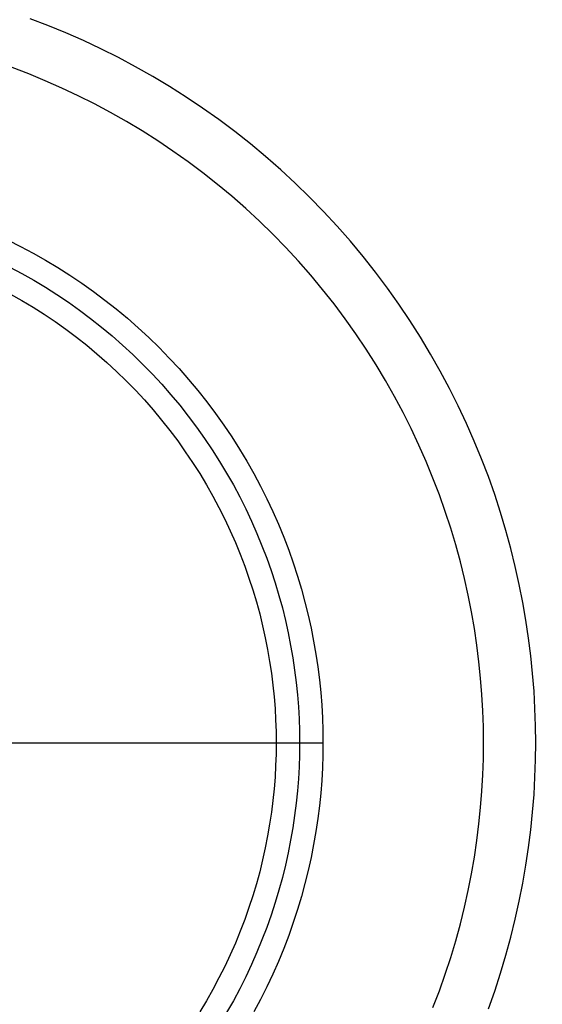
# Model space of a CAD drawing. Header units: millimetres. Extents: x -1787 to -1231, y 671 to 1227.
# Tile 6 of 8: x -1455 to -1344, y 893 to 1102. Entities that reach past the tile are written whole.
import ezdxf

# ---------------------------------------------------------------- set-up
doc = ezdxf.new("R2010")
doc.units = ezdxf.units.MM
doc.layers.add('EXTRUSIÓN', color=7, linetype='Continuous')

msp = doc.modelspace()

# ---------------------------------------------------------------- linework, layer by layer
at = {"layer": 'EXTRUSIÓN'}
for points in [[(-1355.16, 892.29), (-1353.82, 896.1), (-1352.57, 899.91), (-1351.43, 903.73), (-1350.38, 907.56), (-1349.44, 911.38), (-1348.59, 915.2), (-1347.84, 919.01), (-1347.18, 922.81), (-1346.62, 926.59), (-1346.15, 930.36), (-1345.76, 934.11), (-1345.47, 937.83), (-1345.26, 941.53), (-1345.14, 945.2), (-1345.1, 948.84), (-1345.14, 952.47), (-1345.26, 956.14), (-1345.47, 959.84), (-1345.76, 963.56), (-1346.15, 967.31), (-1346.62, 971.08), (-1347.18, 974.86), (-1347.84, 978.66), (-1348.59, 982.47), (-1349.44, 986.29), (-1350.38, 990.11), (-1351.43, 993.94), (-1352.57, 997.76), (-1353.82, 1001.57), (-1355.16, 1005.38), (-1356.61, 1009.17), (-1358.16, 1012.94), (-1359.81, 1016.69), (-1361.56, 1020.42), (-1363.41, 1024.12), (-1365.37, 1027.78), (-1367.42, 1031.41), (-1369.57, 1034.99), (-1371.82, 1038.53), (-1374.16, 1042.02), (-1376.6, 1045.45), (-1379.14, 1048.83), (-1381.76, 1052.15), (-1384.47, 1055.4), (-1387.27, 1058.58), (-1390.15, 1061.7), (-1393.11, 1064.74), (-1396.15, 1067.7), (-1399.26, 1070.58), (-1402.45, 1073.38), (-1405.7, 1076.09), (-1409.02, 1078.71), (-1412.39, 1081.24), (-1415.83, 1083.68), (-1419.32, 1086.03), (-1422.86, 1088.28), (-1426.44, 1090.43), (-1430.07, 1092.48), (-1433.73, 1094.43), (-1437.42, 1096.29), (-1441.15, 1098.04), (-1444.9, 1099.69), (-1448.68, 1101.24), (-1452.47, 1102.68)], [(-1366.92, 892.58), (-1365.57, 896.12), (-1364.31, 899.66), (-1363.15, 903.22), (-1362.09, 906.78), (-1361.11, 910.35), (-1360.23, 913.91), (-1359.44, 917.47), (-1358.74, 921.03), (-1358.13, 924.57), (-1357.6, 928.1), (-1357.16, 931.61), (-1356.81, 935.1), (-1356.53, 938.58), (-1356.34, 942.02), (-1356.23, 945.44), (-1356.19, 948.84), (-1356.23, 952.23), (-1356.34, 955.65), (-1356.53, 959.1), (-1356.81, 962.57), (-1357.16, 966.06), (-1357.6, 969.57), (-1358.13, 973.1), (-1358.74, 976.64), (-1359.44, 980.2), (-1360.23, 983.76), (-1361.11, 987.32), (-1362.09, 990.89), (-1363.15, 994.45), (-1364.31, 998.01), (-1365.57, 1001.55), (-1366.92, 1005.09), (-1368.36, 1008.61), (-1369.9, 1012.1), (-1371.53, 1015.58), (-1373.26, 1019.03), (-1375.08, 1022.44), (-1377, 1025.82), (-1379, 1029.16), (-1381.1, 1032.46), (-1383.29, 1035.71), (-1385.56, 1038.92), (-1387.92, 1042.07), (-1390.37, 1045.16), (-1392.89, 1048.19), (-1395.5, 1051.16), (-1398.19, 1054.06), (-1400.95, 1056.9), (-1403.78, 1059.66), (-1406.69, 1062.34), (-1409.65, 1064.95), (-1412.69, 1067.48), (-1415.78, 1069.92), (-1418.93, 1072.29), (-1422.13, 1074.56), (-1425.38, 1076.75), (-1428.68, 1078.84), (-1432.02, 1080.85), (-1435.4, 1082.76), (-1438.82, 1084.58), (-1442.27, 1086.31), (-1445.74, 1087.95), (-1449.24, 1089.48), (-1452.76, 1090.93), (-1456.29, 1092.28)], [(-1457.15, 1055.65), (-1454.48, 1054.3), (-1451.82, 1052.89), (-1449.2, 1051.4), (-1446.6, 1049.84), (-1444.04, 1048.22), (-1441.51, 1046.52), (-1439.02, 1044.75), (-1436.58, 1042.91), (-1434.17, 1041.01), (-1431.82, 1039.05), (-1429.51, 1037.02), (-1427.25, 1034.94), (-1425.05, 1032.79), (-1422.91, 1030.59), (-1420.82, 1028.34), (-1418.8, 1026.03), (-1416.83, 1023.67), (-1414.93, 1021.27), (-1413.1, 1018.82), (-1411.33, 1016.33), (-1409.63, 1013.81), (-1408, 1011.24), (-1406.44, 1008.65), (-1404.96, 1006.02), (-1403.54, 1003.37), (-1402.2, 1000.69), (-1400.93, 997.99), (-1399.73, 995.27), (-1398.61, 992.54), (-1397.56, 989.79), (-1396.59, 987.04), (-1395.69, 984.27), (-1394.86, 981.51), (-1394.1, 978.74), (-1393.42, 975.97), (-1392.8, 973.2), (-1392.26, 970.44), (-1391.78, 967.69), (-1391.37, 964.95), (-1391.03, 962.22), (-1390.76, 959.5), (-1390.54, 956.81), (-1390.39, 954.13), (-1390.31, 951.47), (-1390.28, 948.84), (-1390.31, 946.2), (-1390.39, 943.54), (-1390.54, 940.86), (-1390.76, 938.17), (-1391.03, 935.45), (-1391.37, 932.72), (-1391.78, 929.98), (-1392.26, 927.23), (-1392.8, 924.47), (-1393.42, 921.7), (-1394.1, 918.93), (-1394.86, 916.16), (-1395.69, 913.4), (-1396.59, 910.63), (-1397.56, 907.88), (-1398.61, 905.13), (-1399.73, 902.4), (-1400.93, 899.68), (-1402.2, 896.98), (-1403.54, 894.3), (-1404.96, 891.65)], [(-1456.76, 1049.89), (-1454.22, 1048.53), (-1451.7, 1047.11), (-1449.21, 1045.62), (-1446.76, 1044.05), (-1444.34, 1042.43), (-1441.95, 1040.73), (-1439.61, 1038.98), (-1437.31, 1037.16), (-1435.05, 1035.27), (-1432.84, 1033.33), (-1430.68, 1031.33), (-1428.57, 1029.28), (-1426.51, 1027.17), (-1424.51, 1025.01), (-1422.57, 1022.8), (-1420.69, 1020.54), (-1418.87, 1018.24), (-1417.11, 1015.89), (-1415.42, 1013.51), (-1413.79, 1011.09), (-1412.23, 1008.63), (-1410.74, 1006.14), (-1409.31, 1003.63), (-1407.96, 1001.09), (-1406.67, 998.52), (-1405.45, 995.93), (-1404.31, 993.33), (-1403.23, 990.71), (-1402.23, 988.08), (-1401.3, 985.44), (-1400.43, 982.79), (-1399.64, 980.14), (-1398.91, 977.48), (-1398.26, 974.83), (-1397.67, 972.18), (-1397.15, 969.54), (-1396.69, 966.9), (-1396.3, 964.27), (-1395.97, 961.66), (-1395.71, 959.06), (-1395.5, 956.47), (-1395.36, 953.91), (-1395.28, 951.36), (-1395.25, 948.84), (-1395.28, 946.31), (-1395.36, 943.76), (-1395.5, 941.2), (-1395.71, 938.61), (-1395.97, 936.01), (-1396.3, 933.4), (-1396.69, 930.77), (-1397.15, 928.13), (-1397.67, 925.49), (-1398.26, 922.84), (-1398.91, 920.19), (-1399.64, 917.53), (-1400.43, 914.88), (-1401.3, 912.23), (-1402.23, 909.59), (-1403.23, 906.96), (-1404.31, 904.34), (-1405.45, 901.74), (-1406.67, 899.15), (-1407.96, 896.58), (-1409.31, 894.04), (-1410.74, 891.53)], [(-1456.61, 1044.18), (-1454.21, 1042.82), (-1451.83, 1041.39), (-1449.48, 1039.89), (-1447.16, 1038.34), (-1444.88, 1036.72), (-1442.64, 1035.04), (-1440.44, 1033.3), (-1438.28, 1031.5), (-1436.17, 1029.64), (-1434.1, 1027.73), (-1432.08, 1025.76), (-1430.12, 1023.75), (-1428.21, 1021.68), (-1426.35, 1019.57), (-1424.55, 1017.41), (-1422.81, 1015.21), (-1421.13, 1012.96), (-1419.51, 1010.68), (-1417.95, 1008.37), (-1416.46, 1006.02), (-1415.03, 1003.64), (-1413.67, 1001.23), (-1412.37, 998.8), (-1411.14, 996.35), (-1409.98, 993.88), (-1408.88, 991.39), (-1407.86, 988.88), (-1406.9, 986.36), (-1406, 983.84), (-1405.18, 981.31), (-1404.42, 978.77), (-1403.72, 976.23), (-1403.1, 973.69), (-1402.53, 971.16), (-1402.03, 968.63), (-1401.6, 966.11), (-1401.22, 963.6), (-1400.91, 961.1), (-1400.66, 958.61), (-1400.46, 956.14), (-1400.33, 953.69), (-1400.24, 951.25), (-1400.22, 948.84), (-1400.24, 946.42), (-1400.33, 943.99), (-1400.46, 941.53), (-1400.66, 939.06), (-1400.91, 936.57), (-1401.22, 934.07), (-1401.6, 931.56), (-1402.03, 929.04), (-1402.53, 926.51), (-1403.1, 923.98), (-1403.72, 921.44), (-1404.42, 918.9), (-1405.18, 916.36), (-1406, 913.83), (-1406.9, 911.31), (-1407.86, 908.79), (-1408.88, 906.28), (-1409.98, 903.79), (-1411.14, 901.32), (-1412.37, 898.87), (-1413.67, 896.44), (-1415.03, 894.03), (-1416.46, 891.65)], [(-1627.74, 948.84), (-1390.28, 948.84)], [(-1622.77, 948.84), (-1395.25, 948.84)], [(-1622.77, 948.84), (-1395.25, 948.84)], [(-1617.8, 948.84), (-1400.22, 948.84)]]:
    msp.add_lwpolyline(points, dxfattribs=at)
at = {"layer": 'EXTRUSIÓN', "extrusion": (0, 1, 0)}
for points in [[(1242.28, -1250.12), (1470.1, -700.12)], [(1231.19, -1245.53), (1459.01, -695.53)]]:
    msp.add_lwpolyline(points, dxfattribs=at)

doc.saveas('drawing.dxf')
